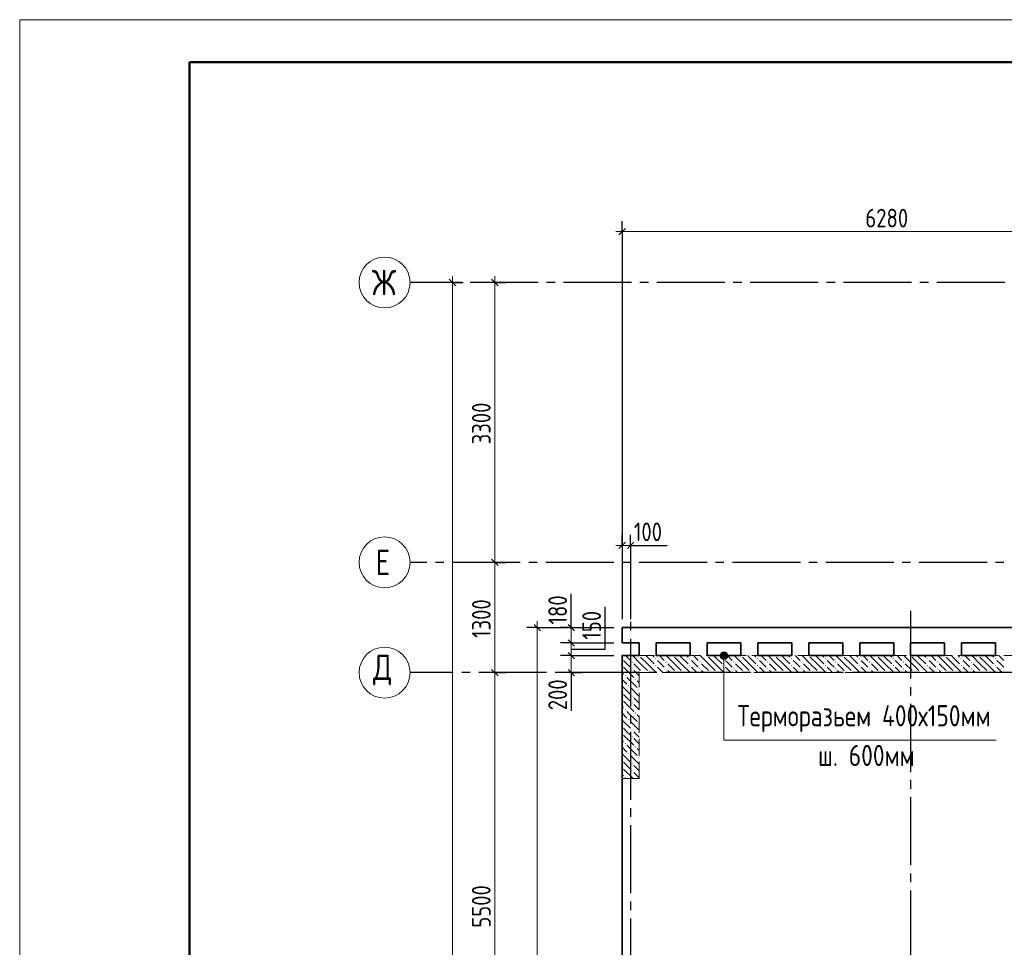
# Model space of a CAD drawing. Header units: millimetres. Extents: x 0 to 61017, y 0 to 42000.
# Tile 3 of 28: x 0 to 11604, y 31060 to 42000. Entities that reach past the tile are written whole.
import ezdxf

# ---------------------------------------------------------------- set-up
doc = ezdxf.new("R2010")
doc.units = ezdxf.units.MM
doc.linetypes.add('______2', pattern=[270, 200, -70])
doc.linetypes.add('______5', pattern=[1100, 800, -100, 100, -100])
for name, color, linetype, lineweight in [('Standard', 7, 'Continuous', 25), ('Оси', 40, '______5', 18), ('Примечания', 7, 'Continuous', 25), ('Размерная выноска', 7, 'Continuous', 13)]:
    doc.layers.add(name, color=color, linetype=linetype, lineweight=lineweight)
doc.layers.add('ЖБ Перекрытие верхний уровень', color=7, linetype='Continuous', lineweight=25, true_color=0xe0e0ff)
doc.layers.add('ЖБ Стена верхний уровень', color=7, linetype='Continuous', lineweight=25, true_color=0x006e00)
doc.styles.add('GOST 2.304-81', font='txt')
doc.styles.add('ISOCPEUR', font='txt')

msp = doc.modelspace()

# ---------------------------------------------------------------- hatches: boundary and pattern name
at = {"layer": 'ЖБ Стена верхний уровень', "linetype": 'Continuous', "lineweight": 18, "transparency": 33554687}
for points in [[(7100, 34467), (7103, 34463), (7100, 34460)], [(7300, 34500), (7297, 34497), (7294, 34500)], [(7490, 34463), (7497, 34470), (7503, 34463), (7497, 34457)], [(7700, 34500), (7697, 34497), (7694, 34500)], [(7890, 34463), (7897, 34470), (7903, 34463), (7897, 34457)], [(8100, 34500), (8097, 34497), (8094, 34500)], [(8290, 34463), (8297, 34470), (8303, 34463), (8297, 34457)], [(8500, 34500), (8497, 34497), (8494, 34500)], [(8690, 34463), (8697, 34470), (8703, 34463), (8697, 34457)], [(8900, 34500), (8897, 34497), (8894, 34500)], [(9090, 34463), (9097, 34470), (9103, 34463), (9097, 34457)], [(9300, 34500), (9297, 34497), (9294, 34500)], [(9490, 34463), (9497, 34470), (9503, 34463), (9497, 34457)], [(9700, 34500), (9697, 34497), (9694, 34500)], [(9890, 34463), (9897, 34470), (9903, 34463), (9897, 34457)], [(10100, 34500), (10097, 34497), (10094, 34500)], [(10290, 34463), (10297, 34470), (10303, 34463), (10297, 34457)], [(10500, 34500), (10497, 34497), (10494, 34500)], [(10690, 34463), (10697, 34470), (10703, 34463), (10697, 34457)], [(10900, 34500), (10897, 34497), (10894, 34500)], [(11090, 34463), (11097, 34470), (11103, 34463), (11097, 34457)], [(11300, 34500), (11297, 34497), (11294, 34500)], [(11490, 34463), (11497, 34470), (11503, 34463), (11497, 34457)], [(7100, 34387), (7103, 34383), (7100, 34380)], [(7210, 34423), (7217, 34430), (7223, 34423), (7217, 34417)], [(7210, 34343), (7217, 34350), (7223, 34343), (7217, 34337)], [(7490, 34383), (7497, 34390), (7503, 34383), (7497, 34377)], [(7610, 34423), (7617, 34430), (7623, 34423), (7617, 34417)], [(7610, 34343), (7617, 34350), (7623, 34343), (7617, 34337)], [(7890, 34383), (7897, 34390), (7903, 34383), (7897, 34377)], [(8010, 34423), (8017, 34430), (8023, 34423), (8017, 34417)], [(8010, 34343), (8017, 34350), (8023, 34343), (8017, 34337)], [(8290, 34383), (8297, 34390), (8303, 34383), (8297, 34377)], [(8410, 34423), (8417, 34430), (8423, 34423), (8417, 34417)], [(8410, 34343), (8417, 34350), (8423, 34343), (8417, 34337)], [(8690, 34383), (8697, 34390), (8703, 34383), (8697, 34377)], [(8810, 34423), (8817, 34430), (8823, 34423), (8817, 34417)], [(8810, 34343), (8817, 34350), (8823, 34343), (8817, 34337)], [(9090, 34383), (9097, 34390), (9103, 34383), (9097, 34377)], [(9210, 34423), (9217, 34430), (9223, 34423), (9217, 34417)], [(9210, 34343), (9217, 34350), (9223, 34343), (9217, 34337)], [(9490, 34383), (9497, 34390), (9503, 34383), (9497, 34377)], [(9610, 34423), (9617, 34430), (9623, 34423), (9617, 34417)], [(9610, 34343), (9617, 34350), (9623, 34343), (9617, 34337)], [(9890, 34383), (9897, 34390), (9903, 34383), (9897, 34377)], [(10010, 34423), (10017, 34430), (10023, 34423), (10017, 34417)], [(10010, 34343), (10017, 34350), (10023, 34343), (10017, 34337)], [(10290, 34383), (10297, 34390), (10303, 34383), (10297, 34377)], [(10410, 34423), (10417, 34430), (10423, 34423), (10417, 34417)], [(10410, 34343), (10417, 34350), (10423, 34343), (10417, 34337)], [(10690, 34383), (10697, 34390), (10703, 34383), (10697, 34377)], [(10810, 34423), (10817, 34430), (10823, 34423), (10817, 34417)], [(10810, 34343), (10817, 34350), (10823, 34343), (10817, 34337)], [(11090, 34383), (11097, 34390), (11103, 34383), (11097, 34377)], [(11210, 34423), (11217, 34430), (11223, 34423), (11217, 34417)], [(11210, 34343), (11217, 34350), (11223, 34343), (11217, 34337)], [(11490, 34383), (11497, 34390), (11503, 34383), (11497, 34377)], [(7130, 34263), (7137, 34270), (7143, 34263), (7137, 34257)], [(7330, 34303), (7337, 34310), (7343, 34303), (7340, 34300), (7334, 34300)], [(7410, 34303), (7417, 34310), (7423, 34303), (7420, 34300), (7414, 34300)], [(7730, 34303), (7737, 34310), (7743, 34303), (7740, 34300), (7734, 34300)], [(7810, 34303), (7817, 34310), (7823, 34303), (7820, 34300), (7814, 34300)], [(8130, 34303), (8137, 34310), (8143, 34303), (8140, 34300), (8134, 34300)], [(8210, 34303), (8217, 34310), (8223, 34303), (8220, 34300), (8214, 34300)], [(8530, 34303), (8537, 34310), (8543, 34303), (8540, 34300), (8534, 34300)], [(8610, 34303), (8617, 34310), (8623, 34303), (8620, 34300), (8614, 34300)], [(8930, 34303), (8937, 34310), (8943, 34303), (8940, 34300), (8934, 34300)], [(9010, 34303), (9017, 34310), (9023, 34303), (9020, 34300), (9014, 34300)], [(9330, 34303), (9337, 34310), (9343, 34303), (9340, 34300), (9334, 34300)], [(9410, 34303), (9417, 34310), (9423, 34303), (9420, 34300), (9414, 34300)], [(9730, 34303), (9737, 34310), (9743, 34303), (9740, 34300), (9734, 34300)], [(9810, 34303), (9817, 34310), (9823, 34303), (9820, 34300), (9814, 34300)], [(10130, 34303), (10137, 34310), (10143, 34303), (10140, 34300), (10134, 34300)], [(10210, 34303), (10217, 34310), (10223, 34303), (10220, 34300), (10214, 34300)], [(10530, 34303), (10537, 34310), (10543, 34303), (10540, 34300), (10534, 34300)], [(10610, 34303), (10617, 34310), (10623, 34303), (10620, 34300), (10614, 34300)], [(10930, 34303), (10937, 34310), (10943, 34303), (10940, 34300), (10934, 34300)], [(11010, 34303), (11017, 34310), (11023, 34303), (11020, 34300), (11014, 34300)], [(11330, 34303), (11337, 34310), (11343, 34303), (11340, 34300), (11334, 34300)], [(11410, 34303), (11417, 34310), (11423, 34303), (11420, 34300), (11414, 34300)], [(7170, 34143), (7177, 34150), (7183, 34143), (7177, 34137)], [(7250, 34223), (7257, 34230), (7263, 34223), (7257, 34217)], [(7100, 34067), (7103, 34063), (7100, 34060)], [(7210, 34023), (7217, 34030), (7223, 34023), (7217, 34017)], [(7290, 34103), (7297, 34110), (7300, 34107), (7300, 34100), (7297, 34097)], [(7100, 33987), (7103, 33983), (7100, 33980)], [(7210, 33943), (7217, 33950), (7223, 33943), (7217, 33937)], [(7130, 33863), (7137, 33870), (7143, 33863), (7137, 33857)], [(7250, 33823), (7257, 33830), (7263, 33823), (7257, 33817)], [(7100, 33667), (7103, 33663), (7100, 33660)], [(7170, 33743), (7177, 33750), (7183, 33743), (7177, 33737)], [(7290, 33703), (7297, 33710), (7300, 33707), (7300, 33700), (7297, 33697)], [(7100, 33587), (7103, 33583), (7100, 33580)], [(7210, 33623), (7217, 33630), (7223, 33623), (7217, 33617)], [(7210, 33543), (7217, 33550), (7223, 33543), (7217, 33537)], [(7130, 33463), (7137, 33470), (7143, 33463), (7137, 33457)], [(7250, 33423), (7257, 33430), (7263, 33423), (7257, 33417)], [(7170, 33343), (7177, 33350), (7183, 33343), (7177, 33337)], [(7290, 33303), (7297, 33310), (7300, 33307), (7300, 33300), (7297, 33297)], [(7100, 33267), (7103, 33263), (7100, 33260)], [(7210, 33223), (7217, 33230), (7223, 33223), (7217, 33217)], [(7100, 33187), (7103, 33183), (7100, 33180)], [(7210, 33143), (7217, 33150), (7223, 33143), (7217, 33137)], [(7130, 33063), (7137, 33070), (7143, 33063), (7137, 33057)]]:
    msp.add_hatch(color=7, dxfattribs=at).paths.add_polyline_path(points, flags=16)
at = {"layer": 'Примечания', "linetype": 'Continuous', "lineweight": 13, "transparency": 33554687}
for points in [[(8255, 34500), (8345, 34500), (8339, 34522)], [(8255, 34500), (8339, 34522), (8261, 34522)], [(8261, 34477), (8345, 34500), (8255, 34500)], [(8261, 34522), (8339, 34522), (8322, 34539)], [(8261, 34522), (8322, 34539), (8278, 34539)], [(8261, 34477), (8339, 34477), (8345, 34500)], [(8278, 34461), (8339, 34477), (8261, 34477)], [(8278, 34539), (8322, 34539), (8300, 34545)], [(8278, 34461), (8322, 34461), (8339, 34477)], [(8322, 34461), (8278, 34461), (8300, 34455)]]:
    msp.add_hatch(color=7, dxfattribs=at).paths.add_polyline_path(points)

# ---------------------------------------------------------------- linework, layer by layer
at = {"layer": 'Standard', "color": 251, "linetype": 'Continuous', "lineweight": -3, "true_color": 0x656565, "transparency": 33554687}
for p, q in [((7100, 39500), (7100, 39625)), ((7100, 39500), (7100, 39375)), ((7100, 39500), (7100, 34930)), ((5100, 38900), (4975, 38900)), ((5100, 38900), (5225, 38900)), ((5100, 38900), (5100, 38900)), ((5600, 38900), (5475, 38900)), ((5600, 38900), (5725, 38900)), ((5600, 38900), (5600, 38900)), ((7100, 35800), (7100, 35925)), ((7200, 35800), (7200, 35925)), ((7100, 35800), (7100, 35675)), ((7100, 35800), (7100, 34930)), ((7200, 35800), (7200, 35675)), ((7200, 35800), (7200, 34930)), ((5600, 35600), (5475, 35600)), ((5600, 35600), (5725, 35600)), ((5600, 35600), (5600, 35600)), ((6100, 34830), (5975, 34830)), ((6100, 34830), (6225, 34830)), ((6100, 34830), (7000, 34830)), ((6500, 34830), (6375, 34830)), ((6500, 34830), (6625, 34830)), ((6500, 34830), (6598, 34830)), ((6883, 34830), (7000, 34830)), ((6500, 34650), (6375, 34650)), ((6500, 34650), (6625, 34650)), ((6500, 34500), (6375, 34500)), ((6500, 34500), (6625, 34500)), ((5600, 34300), (5475, 34300)), ((5600, 34300), (5725, 34300)), ((5600, 34300), (5600, 34300)), ((6500, 34300), (6375, 34300)), ((6500, 34300), (6625, 34300)), ((6500, 34300), (6500, 34300))]:
    msp.add_line(p, q, dxfattribs=at)
at = {"layer": 'Standard', "color": 7, "linetype": 'Continuous', "lineweight": 13, "transparency": 33554687}
for p, q in [((7100, 39500), (7025, 39500)), ((7100, 39500), (13380, 39500)), ((5100, 38900), (5100, 38975)), ((5600, 38900), (5600, 38975)), ((5600, 35600), (5600, 38900)), ((7100, 35800), (7025, 35800)), ((7100, 35800), (7200, 35800)), ((7200, 35800), (7275, 35800)), ((5600, 34300), (5600, 35600)), ((6100, 34830), (6100, 34905)), ((6500, 34830), (6500, 34905)), ((6500, 34650), (6500, 34830)), ((6500, 34500), (6500, 34650)), ((6500, 34300), (6500, 34500)), ((5600, 28800), (5600, 34300)), ((6500, 34300), (6500, 34225))]:
    msp.add_line(p, q, dxfattribs=at)
at = {"layer": 'Standard', "color": 7, "linetype": 'Continuous', "lineweight": 25, "transparency": 33554687}
for p, q in [((7062, 39462), (7138, 39538)), ((5138, 38862), (5062, 38938)), ((5638, 38862), (5562, 38938)), ((7062, 35762), (7138, 35838)), ((7162, 35762), (7238, 35838)), ((5638, 35562), (5562, 35638)), ((6062, 34867), (6138, 34792)), ((6538, 34792), (6462, 34867)), ((6538, 34612), (6462, 34688)), ((6538, 34462), (6462, 34538)), ((5638, 34262), (5562, 34338)), ((6538, 34262), (6462, 34338))]:
    msp.add_line(p, q, dxfattribs=at)
at = {"layer": 'Standard', "color": 7, "linetype": 'Continuous', "lineweight": 13, "transparency": 33554687}
msp.add_lwpolyline([(0, 0), (59400, 0), (59400, 42000), (0, 42000), (0, 0)], close=True, dxfattribs=at)
at = {"layer": 'Standard', "color": 7, "linetype": 'Continuous', "lineweight": 50, "transparency": 33554687}
msp.add_lwpolyline([(2000, 41500), (58900, 41500), (58900, 500), (2000, 500), (2000, 41500)], close=True, dxfattribs=at)
at = {"layer": 'Standard', "color": 7, "linetype": 'Continuous', "lineweight": 13, "transparency": 33554687}
for points in [[(5100, 20400), (5100, 29236), (5100, 29236), (5100, 38900)], [(6100, 34830), (6100, 26930), (6100, 26930), (6100, 19870)]]:
    msp.add_lwpolyline(points, dxfattribs=at)
at = {"layer": 'Standard', "color": 251, "linetype": 'Continuous', "lineweight": -3, "true_color": 0x656565, "transparency": 33554687}
for points in [[(6500, 34650), (6881, 34650), (6881, 34650), (7000, 34650)], [(6500, 34500), (6809, 34500), (6809, 34500), (7000, 34500)]]:
    msp.add_lwpolyline(points, dxfattribs=at)
at = {"layer": 'ЖБ Перекрытие верхний уровень', "color": 7, "linetype": 'Continuous', "lineweight": 35, "transparency": 33554687}
for p, q in [((13380, 34830), (7100, 34830)), ((7100, 34830), (7100, 34650)), ((7100, 34650), (7300, 34650)), ((7300, 34650), (7300, 34500)), ((7500, 34500), (7500, 34650)), ((7500, 34650), (7900, 34650)), ((7900, 34650), (7900, 34500)), ((8100, 34500), (8100, 34650)), ((8100, 34650), (8500, 34650)), ((8500, 34650), (8500, 34500)), ((8700, 34500), (8700, 34650)), ((8700, 34650), (9100, 34650)), ((9100, 34650), (9100, 34500)), ((9300, 34500), (9300, 34650)), ((9300, 34650), (9700, 34650)), ((9700, 34650), (9700, 34500)), ((9900, 34500), (9900, 34650)), ((9900, 34650), (10300, 34650)), ((10300, 34650), (10300, 34500)), ((10500, 34500), (10500, 34650)), ((10500, 34650), (10900, 34650)), ((10900, 34650), (10900, 34500)), ((11100, 34500), (11100, 34650)), ((11100, 34650), (11500, 34650)), ((11500, 34650), (11500, 34500)), ((7300, 34500), (7100, 34500)), ((7100, 34500), (7100, 19870)), ((7900, 34500), (7500, 34500)), ((8500, 34500), (8100, 34500)), ((9100, 34500), (8700, 34500)), ((9700, 34500), (9300, 34500)), ((10300, 34500), (9900, 34500)), ((10900, 34500), (10500, 34500)), ((11500, 34500), (11100, 34500))]:
    msp.add_line(p, q, dxfattribs=at)
at = {"layer": 'ЖБ Стена верхний уровень', "color": 251, "linetype": '______2', "lineweight": 13, "true_color": 0x656565, "transparency": 33554687}
for p, q in [((13690, 34500), (7100, 34500)), ((7100, 34500), (7100, 34300)), ((7100, 34300), (7100, 33050)), ((7300, 33050), (7300, 34300)), ((7300, 34300), (13690, 34300)), ((7100, 33050), (7300, 33050))]:
    msp.add_line(p, q, dxfattribs=at)
at = {"layer": 'ЖБ Стена верхний уровень', "color": 9, "linetype": 'Continuous', "lineweight": 18, "true_color": 0xc7c7c7, "transparency": 33554687}
for p, q in [((7140, 34500), (7197, 34443)), ((7317, 34403), (7220, 34500)), ((7317, 34483), (7397, 34403)), ((7397, 34483), (7380, 34500)), ((7397, 34483), (7477, 34403)), ((7460, 34500), (7477, 34483)), ((7540, 34500), (7597, 34443)), ((7717, 34403), (7620, 34500)), ((7717, 34483), (7797, 34403)), ((7797, 34483), (7780, 34500)), ((7797, 34483), (7877, 34403)), ((7860, 34500), (7877, 34483)), ((7940, 34500), (7997, 34443)), ((8117, 34403), (8020, 34500)), ((8117, 34483), (8197, 34403)), ((8197, 34483), (8180, 34500)), ((8197, 34483), (8277, 34403)), ((8260, 34500), (8277, 34483)), ((8340, 34500), (8397, 34443)), ((8517, 34403), (8420, 34500)), ((8517, 34483), (8597, 34403)), ((8597, 34483), (8580, 34500)), ((8597, 34483), (8677, 34403)), ((8660, 34500), (8677, 34483)), ((8740, 34500), (8797, 34443)), ((8917, 34403), (8820, 34500)), ((8917, 34483), (8997, 34403)), ((8997, 34483), (8980, 34500)), ((8997, 34483), (9077, 34403)), ((9060, 34500), (9077, 34483)), ((9140, 34500), (9197, 34443)), ((9317, 34403), (9220, 34500)), ((9317, 34483), (9397, 34403)), ((9397, 34483), (9380, 34500)), ((9397, 34483), (9477, 34403)), ((9460, 34500), (9477, 34483)), ((9540, 34500), (9597, 34443)), ((9717, 34403), (9620, 34500)), ((9717, 34483), (9797, 34403)), ((9797, 34483), (9780, 34500)), ((9797, 34483), (9877, 34403)), ((9860, 34500), (9877, 34483)), ((9940, 34500), (9997, 34443)), ((10117, 34403), (10020, 34500)), ((10117, 34483), (10197, 34403)), ((10197, 34483), (10180, 34500)), ((10197, 34483), (10277, 34403)), ((10260, 34500), (10277, 34483)), ((10340, 34500), (10397, 34443)), ((10517, 34403), (10420, 34500)), ((10517, 34483), (10597, 34403)), ((10597, 34483), (10580, 34500)), ((10597, 34483), (10677, 34403)), ((10660, 34500), (10677, 34483)), ((10740, 34500), (10797, 34443)), ((10917, 34403), (10820, 34500)), ((10917, 34483), (10997, 34403)), ((10997, 34483), (10980, 34500)), ((10997, 34483), (11077, 34403)), ((11060, 34500), (11077, 34483)), ((11140, 34500), (11197, 34443)), ((11317, 34403), (11220, 34500)), ((11317, 34483), (11397, 34403)), ((11397, 34483), (11380, 34500)), ((11397, 34483), (11477, 34403)), ((11460, 34500), (11477, 34483)), ((11540, 34500), (11597, 34443)), ((7157, 34403), (7117, 34443)), ((7117, 34363), (7180, 34300)), ((7197, 34363), (7157, 34403)), ((7237, 34403), (7317, 34323)), ((7317, 34403), (7397, 34323)), ((7397, 34403), (7500, 34300)), ((7557, 34403), (7517, 34443)), ((7517, 34363), (7580, 34300)), ((7597, 34363), (7557, 34403)), ((7637, 34403), (7717, 34323)), ((7717, 34403), (7797, 34323)), ((7797, 34403), (7900, 34300)), ((7957, 34403), (7917, 34443)), ((7917, 34363), (7980, 34300)), ((7997, 34363), (7957, 34403)), ((8037, 34403), (8117, 34323)), ((8117, 34403), (8197, 34323)), ((8197, 34403), (8300, 34300)), ((8357, 34403), (8317, 34443)), ((8317, 34363), (8380, 34300)), ((8397, 34363), (8357, 34403)), ((8437, 34403), (8517, 34323)), ((8517, 34403), (8597, 34323)), ((8597, 34403), (8700, 34300)), ((8757, 34403), (8717, 34443)), ((8717, 34363), (8780, 34300)), ((8797, 34363), (8757, 34403)), ((8837, 34403), (8917, 34323)), ((8917, 34403), (8997, 34323)), ((8997, 34403), (9100, 34300)), ((9157, 34403), (9117, 34443)), ((9117, 34363), (9180, 34300)), ((9197, 34363), (9157, 34403)), ((9237, 34403), (9317, 34323)), ((9317, 34403), (9397, 34323)), ((9397, 34403), (9500, 34300)), ((9557, 34403), (9517, 34443)), ((9517, 34363), (9580, 34300)), ((9597, 34363), (9557, 34403)), ((9637, 34403), (9717, 34323)), ((9717, 34403), (9797, 34323)), ((9797, 34403), (9900, 34300)), ((9957, 34403), (9917, 34443)), ((9917, 34363), (9980, 34300)), ((9997, 34363), (9957, 34403)), ((10037, 34403), (10117, 34323)), ((10117, 34403), (10197, 34323)), ((10197, 34403), (10300, 34300)), ((10357, 34403), (10317, 34443)), ((10317, 34363), (10380, 34300)), ((10397, 34363), (10357, 34403)), ((10437, 34403), (10517, 34323)), ((10517, 34403), (10597, 34323)), ((10597, 34403), (10700, 34300)), ((10757, 34403), (10717, 34443)), ((10717, 34363), (10780, 34300)), ((10797, 34363), (10757, 34403)), ((10837, 34403), (10917, 34323)), ((10917, 34403), (10997, 34323)), ((10997, 34403), (11100, 34300)), ((11157, 34403), (11117, 34443)), ((11117, 34363), (11180, 34300)), ((11197, 34363), (11157, 34403)), ((11237, 34403), (11317, 34323)), ((11317, 34403), (11397, 34323)), ((11397, 34403), (11500, 34300)), ((11557, 34403), (11517, 34443)), ((11517, 34363), (11580, 34300)), ((11597, 34363), (11557, 34403)), ((7100, 34300), (7117, 34283)), ((7100, 34300), (7100, 34300)), ((7157, 34243), (7277, 34123)), ((7180, 34300), (7237, 34243)), ((7237, 34323), (7260, 34300)), ((7260, 34300), (7300, 34260)), ((7637, 34323), (7660, 34300)), ((8037, 34323), (8060, 34300)), ((8437, 34323), (8460, 34300)), ((8837, 34323), (8860, 34300)), ((9237, 34323), (9260, 34300)), ((9637, 34323), (9660, 34300)), ((10037, 34323), (10060, 34300)), ((10437, 34323), (10460, 34300)), ((10837, 34323), (10860, 34300)), ((11237, 34323), (11260, 34300)), ((7100, 34220), (7157, 34163)), ((7100, 34140), (7197, 34043)), ((7300, 34020), (7197, 34123)), ((7300, 34180), (7277, 34203)), ((7157, 34003), (7117, 34043)), ((7197, 33963), (7157, 34003)), ((7237, 34003), (7300, 33940)), ((7100, 33900), (7117, 33883)), ((7117, 33963), (7237, 33843)), ((7237, 33923), (7300, 33860)), ((7100, 33820), (7157, 33763)), ((7157, 33843), (7277, 33723)), ((7300, 33780), (7277, 33803)), ((7100, 33740), (7197, 33643)), ((7300, 33620), (7197, 33723)), ((7157, 33603), (7117, 33643)), ((7117, 33563), (7237, 33443)), ((7197, 33563), (7157, 33603)), ((7237, 33603), (7300, 33540)), ((7100, 33500), (7117, 33483)), ((7100, 33420), (7157, 33363)), ((7157, 33443), (7277, 33323)), ((7237, 33523), (7300, 33460)), ((7100, 33340), (7197, 33243)), ((7300, 33220), (7197, 33323)), ((7300, 33380), (7277, 33403)), ((7157, 33203), (7117, 33243)), ((7197, 33163), (7157, 33203)), ((7237, 33203), (7300, 33140)), ((7100, 33100), (7117, 33083)), ((7117, 33163), (7230, 33050)), ((7237, 33123), (7300, 33060))]:
    msp.add_line(p, q, dxfattribs=at)
at = {"layer": 'Оси', "color": 8, "linetype": '______5', "lineweight": -3, "transparency": 33554687}
for p, q in [((43510, 38900), (4600, 38900)), ((7200, 35800), (7200, 16970)), ((43300, 35600), (4600, 35600)), ((10500, 35030), (10500, 16970)), ((50210, 34300), (4600, 34300)), ((50210, 34300), (4600, 34300))]:
    msp.add_line(p, q, dxfattribs=at)
at = {"layer": 'Оси', "color": 7, "linetype": 'Continuous', "lineweight": 13, "transparency": 33554687}
for centre in [(4300, 38900), (4300, 35600), (4300, 34300), (4300, 34300)]:
    msp.add_circle(centre, 300, dxfattribs=at)
at = {"layer": 'Примечания', "color": 7, "linetype": 'Continuous', "lineweight": 13, "transparency": 33554687}
for p, q in [((8255, 34500), (8255, 34500)), ((8300, 34545), (8300, 34545)), ((8345, 34500), (8345, 34500)), ((8300, 34455), (8300, 34455))]:
    msp.add_line(p, q, dxfattribs=at)
msp.add_lwpolyline([(11509, 33503), (8300, 33503), (8300, 34500)], dxfattribs=at)
msp.add_circle((8300, 34500), 45, dxfattribs=at)
at = {"layer": 'Размерная выноска', "color": 7, "linetype": 'Continuous', "lineweight": 25, "transparency": 33554687}
for p, q in [((7200, 35800), (7630, 35800)), ((6500, 34830), (6500, 35230)), ((6500, 34300), (6500, 33850))]:
    msp.add_line(p, q, dxfattribs=at)
msp.add_lwpolyline([(6500, 34575), (6900, 34575), (6900, 35075)], dxfattribs=at)

# ---------------------------------------------------------------- texts
at = {"layer": 'Standard', "color": 7, "linetype": 'Continuous', "lineweight": 25, "transparency": 33554687, "char_height": 220, "attachment_point": 7, "style": 'GOST 2.304-81'}
for s, insert, width in [('6280', (9966, 39550), 672.63), ('100', (7238, 35850), 485.08)]:
    msp.add_mtext(s, dxfattribs=dict(at, insert=insert, width=width))
at = {"layer": 'Standard', "color": 7, "linetype": 'Continuous', "lineweight": 25, "transparency": 33554687, "char_height": 220, "attachment_point": 7, "rotation": 90, "style": 'GOST 2.304-81'}
for s, insert, width in [('3300', (5550, 36992), 641.47), ('1300', (5550, 34708), 610.16), ('180', (6450, 34867), 485.09), ('150', (6850, 34688), 469.5), ('200', (6450, 33856), 531.97), ('5500', (5550, 31292), 641.48)]:
    msp.add_mtext(s, dxfattribs=dict(at, insert=insert, width=width))
at = {"layer": 'Оси', "color": 7, "linetype": 'Continuous', "lineweight": 25, "transparency": 33554687, "char_height": 300, "attachment_point": 7, "style": 'ISOCPEUR'}
for s, insert, width in [('\\W0.83;Ж', (4150, 38750), 425), ('\\W0.78;Е', (4195, 35450), 326.41), ('\\W0.82;Д', (4165, 34150), 392.65)]:
    msp.add_mtext(s, dxfattribs=dict(at, insert=insert, width=width))
at = {"layer": 'Примечания', "color": 7, "linetype": 'Continuous', "lineweight": 25, "transparency": 33554687, "char_height": 250, "attachment_point": 7, "style": 'GOST 2.304-81'}
for s, insert, width in [('Терморазьем\\~400х150мм', (8459, 33598), 3189.09), ('ш.\\~600мм', (9409, 33198), 1279.44)]:
    msp.add_mtext(s, dxfattribs=dict(at, insert=insert, width=width))

doc.saveas('drawing.dxf')
